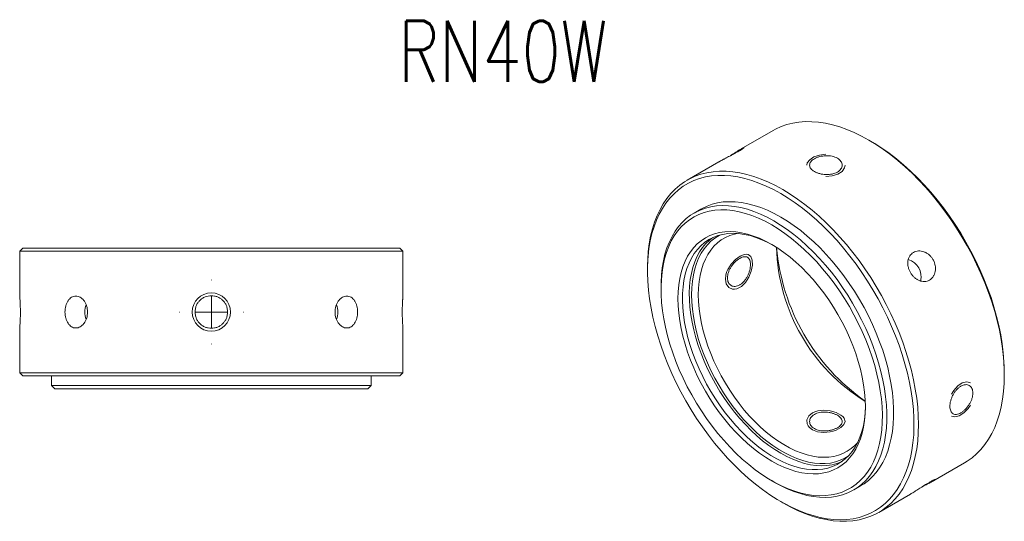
# Model space of a CAD drawing. Header units: millimetres. Extents: x 45 to 204, y 12 to 195.
# Tile 2 of 2: x 49 to 204, y 116 to 195. Entities that reach past the tile are written whole.
import ezdxf

# ---------------------------------------------------------------- set-up
doc = ezdxf.new("R2010")
doc.units = ezdxf.units.MM
doc.layers.get('0').update_dxf_attribs({"lineweight": 18})
doc.layers.add('FORMAT', color=7, linetype='Continuous', lineweight=18)
doc.styles.add('SLDTEXTSTYLE0', font='txt.shx', dxfattribs={"width": 0.75})

# ---------------------------------------------------------------- blocks, each defined once
blk = doc.blocks.new('SW_CENTERMARKSYMBOL_1')
at = {"layer": 'FORMAT', "color": 0}
for p, q in [((0, 5), (0, 5.05)), ((0, 0), (0, 2.5)), ((-5, 0), (-5.05, 0)), ((0, 0), (-2.5, 0)), ((0, 0), (0, -2.5)), ((0, 0), (2.5, 0)), ((5, 0), (5.05, 0)), ((0, -5), (0, -5.05))]:
    blk.add_line(p, q, dxfattribs=at)

msp = doc.modelspace()

# ---------------------------------------------------------------- linework, layer by layer
at = {"color": 7, "linetype": 'Continuous', "lineweight": 15}
for p, q in [((167.41, 177.25), (162.45, 174.39)), ((182.76, 175.56), (182.41, 175.76)), ((158.92, 172.35), (153.97, 169.5)), ((156.12, 164.96), (155.06, 164.35)), ((49.98, 158.87), (49.48, 158.37)), ((49.98, 158.87), (108.98, 158.87)), ((109.48, 158.37), (108.98, 158.87)), ((49.48, 158.37), (49.48, 151.42)), ((109.48, 158.37), (49.48, 158.37)), ((109.48, 151.42), (109.48, 158.37)), ((147.76, 155.76), (147.76, 155.35)), ((149.88, 152.9), (149.88, 152.49)), ((49.48, 146.35), (49.48, 139.37)), ((109.48, 139.37), (109.48, 146.32)), ((49.48, 139.37), (49.98, 138.87)), ((49.48, 139.37), (79.48, 139.37)), ((79.48, 138.87), (49.98, 138.87)), ((54.48, 138.87), (54.48, 137.37)), ((79.48, 139.37), (109.48, 139.37)), ((108.98, 138.87), (79.48, 138.87)), ((104.48, 137.37), (104.48, 138.87)), ((108.98, 138.87), (109.48, 139.37)), ((203.62, 139.02), (203.62, 139.43)), ((54.48, 137.37), (54.98, 136.87)), ((54.48, 137.37), (79.48, 137.37)), ((79.48, 137.37), (104.48, 137.37)), ((103.98, 136.87), (104.48, 137.37)), ((79.48, 136.87), (54.98, 136.87)), ((103.98, 136.87), (79.48, 136.87)), ((192.45, 122.43), (197.4, 125.29)), ((167.2, 122.49), (167.55, 122.29)), ((180.06, 121.05), (181.12, 121.66)), ((183.97, 117.53), (188.92, 120.39)), ((168.61, 119.22), (168.97, 119.02))]:
    msp.add_line(p, q, dxfattribs=at)
at = {"color": 7, "linetype": 'Continuous', "lineweight": 0}
msp.add_line((179.18, 126.33), (178.63, 126), dxfattribs=at)
at = {"color": 7, "linetype": 'Continuous', "lineweight": 15}
for points in [[(197.4, 125.29), (197.81, 125.53), (198.57, 126.08), (199.29, 126.7), (199.96, 127.39), (200.58, 128.15), (201.15, 128.98), (201.66, 129.87), (202.11, 130.83), (202.51, 131.84), (202.85, 132.92), (203.12, 134.04), (203.34, 135.22), (203.49, 136.45), (203.59, 137.72), (203.62, 139.02), (203.59, 140.37), (203.49, 141.74), (203.34, 143.15), (203.12, 144.58), (202.85, 146.02), (202.51, 147.49), (202.11, 148.96), (201.66, 150.44), (201.15, 151.92), (200.58, 153.41), (199.96, 154.88), (199.29, 156.34), (198.57, 157.79), (197.81, 159.22), (196.99, 160.63), (196.14, 162.01), (195.24, 163.36), (194.31, 164.67), (193.34, 165.95), (192.34, 167.18), (191.31, 168.36), (190.26, 169.49), (189.18, 170.57), (188.08, 171.6), (186.97, 172.56), (185.84, 173.46), (184.7, 174.3), (183.55, 175.07), (182.41, 175.77), (181.26, 176.39), (180.11, 176.95), (178.97, 177.42), (177.85, 177.83), (176.73, 178.15), (175.63, 178.39), (174.55, 178.56), (173.5, 178.64), (172.47, 178.65), (171.47, 178.57), (170.5, 178.42), (169.57, 178.18), (168.67, 177.87), (167.82, 177.48), (167.41, 177.25)], [(182.76, 175.56), (183.33, 175.22), (184.47, 174.49), (185.6, 173.7), (186.72, 172.83), (187.84, 171.91), (188.93, 170.92), (190.01, 169.87), (191.07, 168.77), (192.1, 167.62), (193.11, 166.42), (194.08, 165.17), (195.02, 163.88), (195.92, 162.56), (196.79, 161.2), (197.61, 159.82), (198.39, 158.41), (199.12, 156.97), (199.8, 155.53), (200.43, 154.07), (201.01, 152.6), (201.54, 151.13), (202, 149.66), (202.41, 148.19), (202.77, 146.74), (203.06, 145.3), (203.29, 143.88), (203.46, 142.48), (203.57, 141.1), (203.62, 139.76), (203.62, 139.43)], [(147.76, 155.76), (147.79, 157.07), (147.88, 158.34), (148.04, 159.56), (148.25, 160.74), (148.53, 161.87), (148.87, 162.94), (149.26, 163.96), (149.72, 164.91), (150.23, 165.81), (150.79, 166.64), (151.41, 167.4), (152.08, 168.09), (152.8, 168.71), (153.57, 169.25), (154.38, 169.72), (155.24, 170.11), (156.13, 170.43), (157.07, 170.66), (158.03, 170.82), (159.03, 170.89), (160.06, 170.89), (161.12, 170.8), (162.2, 170.64), (163.3, 170.39), (164.41, 170.07), (165.54, 169.67), (166.68, 169.19), (167.82, 168.64), (168.97, 168.01)], [(168.62, 167.4), (167.48, 168.02), (166.34, 168.57), (165.21, 169.04), (164.09, 169.44), (162.99, 169.75), (161.9, 169.99), (160.83, 170.15), (159.79, 170.23), (158.77, 170.23), (157.78, 170.15), (156.82, 169.99), (155.9, 169.74), (155.02, 169.42), (154.17, 169.03), (153.37, 168.55), (152.62, 168), (151.91, 167.38), (151.25, 166.68), (150.65, 165.92), (150.1, 165.08), (149.6, 164.19), (149.16, 163.23), (148.78, 162.21), (148.46, 161.13), (148.19, 160), (147.99, 158.82), (147.85, 157.6), (147.78, 156.33), (147.76, 155.02), (147.81, 153.68), (147.92, 152.31), (148.09, 150.91), (148.32, 149.49), (148.61, 148.04), (148.96, 146.59), (149.37, 145.13), (149.84, 143.66), (150.37, 142.18), (150.94, 140.72), (151.58, 139.26), (152.26, 137.81), (152.99, 136.38), (153.77, 134.97), (154.59, 133.58), (155.45, 132.22), (156.36, 130.9), (157.3, 129.61), (158.27, 128.37), (159.27, 127.17), (160.31, 126.01), (161.36, 124.91), (162.44, 123.87), (163.54, 122.88), (164.65, 121.95), (165.78, 121.09), (166.91, 120.29), (168.05, 119.56), (169.19, 118.9), (170.33, 118.32), (171.46, 117.81), (172.58, 117.37), (173.69, 117.02), (174.79, 116.74), (175.87, 116.54), (176.93, 116.42), (177.96, 116.38), (178.96, 116.42), (179.94, 116.54), (180.88, 116.74), (181.78, 117.02), (182.65, 117.38), (183.47, 117.82), (184.25, 118.33), (184.98, 118.92), (185.66, 119.58), (186.29, 120.31), (186.87, 121.11), (187.39, 121.98), (187.86, 122.91), (188.27, 123.9), (188.62, 124.94), (188.92, 126.05), (189.15, 127.2), (189.32, 128.4), (189.43, 129.65), (189.48, 130.94), (189.46, 132.26), (189.38, 133.62), (189.24, 135.01), (189.04, 136.42), (188.78, 137.85), (188.46, 139.3), (188.07, 140.76), (187.63, 142.23), (187.14, 143.7), (186.59, 145.17), (185.98, 146.63), (185.32, 148.09), (184.62, 149.53), (183.86, 150.95), (183.06, 152.35), (182.22, 153.72), (181.33, 155.06), (180.41, 156.37), (179.46, 157.63), (178.47, 158.86), (177.45, 160.04), (176.4, 161.16), (175.33, 162.24), (174.25, 163.26), (173.14, 164.21), (172.02, 165.11), (170.89, 165.94), (169.76, 166.7), (168.62, 167.4)], [(168.97, 168.01), (170.12, 167.31), (171.26, 166.54), (172.4, 165.71), (173.53, 164.8), (174.65, 163.84), (175.74, 162.82), (176.82, 161.74), (177.88, 160.6), (178.91, 159.42), (179.91, 158.19), (180.88, 156.92), (181.81, 155.6), (182.7, 154.26), (183.56, 152.88), (184.37, 151.47), (185.14, 150.04), (185.86, 148.59), (186.53, 147.12), (187.15, 145.65), (187.71, 144.17), (188.22, 142.69), (188.68, 141.2), (189.07, 139.73), (189.41, 138.27), (189.69, 136.82), (189.9, 135.39), (190.06, 133.99), (190.15, 132.61), (190.18, 131.27), (190.15, 129.96), (190.06, 128.69), (189.9, 127.47), (189.69, 126.29), (189.41, 125.16), (189.07, 124.09), (188.68, 123.07), (188.22, 122.11), (187.71, 121.22), (187.15, 120.39), (186.53, 119.63), (185.86, 118.94), (185.14, 118.32), (184.37, 117.78), (183.56, 117.31), (182.7, 116.92), (181.81, 116.6), (180.88, 116.37), (179.91, 116.21), (178.91, 116.13), (177.88, 116.14), (176.82, 116.22), (175.74, 116.39), (174.65, 116.63), (173.53, 116.96), (172.4, 117.36), (171.26, 117.84), (170.12, 118.39), (168.97, 119.02), (168.97, 119.02)], [(149.88, 152.9), (149.89, 153.5), (149.95, 154.67), (150.07, 155.8), (150.26, 156.89), (150.5, 157.92), (150.81, 158.9), (151.18, 159.83), (151.6, 160.69), (152.08, 161.49), (152.61, 162.22), (153.19, 162.89), (153.83, 163.48), (154.51, 164.01), (155.24, 164.45), (156.02, 164.82), (156.83, 165.12), (157.68, 165.33), (158.57, 165.46), (159.48, 165.52), (160.43, 165.49), (161.4, 165.39), (162.39, 165.2), (163.4, 164.94), (164.43, 164.59), (165.47, 164.17), (166.51, 163.68), (167.56, 163.11)], [(181.12, 121.66), (181.66, 122), (182.34, 122.52), (182.98, 123.12), (183.57, 123.78), (184.1, 124.52), (184.58, 125.32), (185, 126.18), (185.36, 127.1), (185.67, 128.08), (185.92, 129.12), (186.1, 130.2), (186.23, 131.33), (186.29, 132.5), (186.29, 133.71), (186.23, 134.96), (186.1, 136.23), (185.92, 137.53), (185.67, 138.85), (185.36, 140.18), (185, 141.52), (184.58, 142.88), (184.1, 144.23), (183.57, 145.58), (182.98, 146.92), (182.34, 148.25), (181.66, 149.56), (180.93, 150.85), (180.16, 152.11), (179.34, 153.34), (178.49, 154.54), (177.61, 155.7), (176.69, 156.81), (175.74, 157.88), (174.77, 158.89), (173.78, 159.85), (172.77, 160.75), (171.74, 161.6), (170.71, 162.37), (169.66, 163.08), (168.62, 163.72), (167.57, 164.29), (166.53, 164.79), (165.49, 165.21), (164.47, 165.55), (163.45, 165.81), (162.46, 166), (161.49, 166.1), (160.55, 166.13), (159.63, 166.08), (158.74, 165.94), (157.89, 165.73), (157.08, 165.44), (156.3, 165.06), (156.12, 164.96)], [(167.2, 162.5), (166.17, 163.06), (165.13, 163.55), (164.11, 163.96), (163.1, 164.3), (162.1, 164.56), (161.12, 164.74), (160.16, 164.84), (159.22, 164.86), (158.32, 164.8), (157.44, 164.66), (156.61, 164.44), (155.8, 164.14), (155.05, 163.76), (154.33, 163.31), (153.66, 162.79), (153.04, 162.19), (152.47, 161.52), (151.95, 160.78), (151.48, 159.98), (151.08, 159.11), (150.73, 158.19), (150.44, 157.21), (150.21, 156.17), (150.04, 155.09), (149.93, 153.96), (149.88, 152.79), (149.9, 151.59), (149.97, 150.35), (150.11, 149.08), (150.31, 147.79), (150.57, 146.48), (150.89, 145.16), (151.27, 143.83), (151.71, 142.49), (152.2, 141.15), (152.74, 139.82), (153.34, 138.5), (153.99, 137.19), (154.68, 135.9), (155.42, 134.63), (156.2, 133.39), (157.02, 132.19), (157.88, 131.02), (158.77, 129.89), (159.69, 128.81), (160.63, 127.77), (161.6, 126.79), (162.59, 125.87), (163.6, 125), (164.62, 124.2), (165.65, 123.46), (166.68, 122.8), (167.72, 122.2), (168.76, 121.67), (169.79, 121.22), (170.81, 120.85), (171.81, 120.55), (172.8, 120.33), (173.77, 120.19), (174.72, 120.13), (175.64, 120.15), (176.53, 120.25), (177.39, 120.43), (178.21, 120.69), (178.99, 121.03), (179.72, 121.44), (180.42, 121.93), (181.06, 122.49), (181.66, 123.13), (182.21, 123.83), (182.7, 124.6), (183.13, 125.43), (183.51, 126.33), (183.83, 127.28), (184.09, 128.29), (184.29, 129.35), (184.43, 130.46), (184.51, 131.6), (184.53, 132.79), (184.48, 134.02), (184.37, 135.27), (184.2, 136.55), (183.97, 137.85), (183.68, 139.16), (183.33, 140.49), (182.92, 141.83), (182.46, 143.17), (181.94, 144.5), (181.37, 145.83), (180.75, 147.15), (180.08, 148.45), (179.36, 149.73), (178.6, 150.98), (177.8, 152.2), (176.96, 153.39), (176.09, 154.54), (175.18, 155.64), (174.25, 156.7), (173.29, 157.71), (172.31, 158.66), (171.31, 159.56), (170.3, 160.39), (169.27, 161.16), (168.24, 161.86), (167.2, 162.5)], [(167.56, 163.11), (168.6, 162.47), (169.65, 161.76), (170.68, 160.98), (171.71, 160.14), (172.72, 159.24), (173.71, 158.28), (174.68, 157.26), (175.63, 156.2), (176.55, 155.08), (177.43, 153.93), (178.28, 152.73), (179.1, 151.5), (179.87, 150.24), (180.6, 148.95), (181.28, 147.64), (181.92, 146.31), (182.5, 144.97), (183.04, 143.62), (183.52, 142.26), (183.94, 140.91), (184.3, 139.57), (184.61, 138.23), (184.86, 136.92), (185.04, 135.62), (185.16, 134.35), (185.23, 133.1), (185.23, 131.89), (185.16, 130.72), (185.04, 129.59), (184.86, 128.51), (184.61, 127.47), (184.3, 126.49), (183.94, 125.57), (183.52, 124.7), (183.04, 123.9), (182.5, 123.17), (181.92, 122.51), (181.28, 121.91), (180.6, 121.39), (179.87, 120.94), (179.1, 120.57), (178.28, 120.28), (177.43, 120.07), (176.55, 119.93), (175.63, 119.88), (174.68, 119.9), (173.71, 120.01), (172.72, 120.19), (171.71, 120.46), (170.68, 120.8), (169.65, 121.22), (168.6, 121.72), (167.56, 122.28), (167.55, 122.29)], [(167.2, 159.44), (168.16, 158.85), (169.12, 158.19), (170.07, 157.46), (171, 156.67), (171.92, 155.81), (172.82, 154.91), (173.69, 153.94), (174.54, 152.93), (175.35, 151.88), (176.14, 150.78), (176.88, 149.65), (177.58, 148.48), (178.23, 147.3), (178.84, 146.09), (179.4, 144.86), (179.91, 143.63), (180.36, 142.39), (180.76, 141.15), (181.1, 139.92), (181.38, 138.7), (181.59, 137.49), (181.75, 136.31), (181.84, 135.15), (181.88, 134.02), (181.84, 132.93), (181.75, 131.88), (181.59, 130.88), (181.38, 129.93), (181.1, 129.03), (180.76, 128.18), (180.36, 127.4), (179.91, 126.69), (179.4, 126.04), (178.84, 125.46), (178.23, 124.95), (177.58, 124.52), (176.88, 124.17), (176.14, 123.89), (175.35, 123.7), (174.54, 123.58), (173.69, 123.55), (172.82, 123.6), (171.92, 123.73), (171, 123.94), (170.07, 124.22), (169.12, 124.59), (168.16, 125.03), (167.2, 125.55), (166.24, 126.14), (165.29, 126.8), (164.34, 127.53), (163.41, 128.32), (162.49, 129.17), (161.59, 130.08), (160.71, 131.04), (159.87, 132.06), (159.05, 133.11), (158.27, 134.21), (157.53, 135.34), (156.83, 136.5), (156.17, 137.69), (155.56, 138.9), (155, 140.12), (154.5, 141.36), (154.04, 142.6), (153.65, 143.83), (153.31, 145.07), (153.03, 146.29), (152.81, 147.5), (152.66, 148.68), (152.56, 149.84), (152.53, 150.96), (152.56, 152.05), (152.66, 153.1), (152.81, 154.11), (153.03, 155.06), (153.31, 155.96), (153.65, 156.8), (154.04, 157.58), (154.5, 158.3), (155, 158.95), (155.56, 159.53), (156.17, 160.03), (156.83, 160.46), (157.53, 160.82), (158.27, 161.09), (159.05, 161.29), (159.87, 161.4), (160.71, 161.44), (161.59, 161.39), (162.49, 161.26), (163.41, 161.05), (164.34, 160.76), (165.29, 160.4), (166.24, 159.95), (167.2, 159.44)], [(167.38, 159.33), (166.61, 159.74), (165.67, 160.18), (164.73, 160.54), (163.81, 160.82), (162.91, 161.02), (162.02, 161.14), (161.16, 161.18), (160.33, 161.14), (159.53, 161.02), (158.76, 160.82), (158.03, 160.54), (157.35, 160.19), (156.71, 159.75), (156.11, 159.24), (155.57, 158.66), (155.08, 158.01), (154.64, 157.29), (154.26, 156.51), (153.94, 155.67), (153.68, 154.77), (153.47, 153.82), (153.33, 152.82), (153.26, 151.77), (153.24, 150.69), (153.29, 149.57), (153.4, 148.42), (153.57, 147.25), (153.8, 146.05), (154.09, 144.84), (154.44, 143.63), (154.85, 142.4), (155.32, 141.18), (155.83, 139.97), (156.4, 138.77), (157.02, 137.58), (157.69, 136.42), (158.39, 135.28), (159.14, 134.18), (159.92, 133.11), (160.74, 132.09), (161.59, 131.11), (162.46, 130.19), (163.36, 129.31), (164.27, 128.5), (165.2, 127.75), (166.14, 127.06), (167.08, 126.44), (168.03, 125.9), (168.97, 125.42), (169.91, 125.03), (170.84, 124.71), (171.76, 124.47), (172.65, 124.3), (173.52, 124.22), (174.37, 124.22), (175.19, 124.3), (175.97, 124.46), (176.72, 124.7), (177.43, 125.02), (178.09, 125.42), (178.71, 125.89), (179.28, 126.43), (179.8, 127.05), (180.26, 127.74), (180.67, 128.49), (181.02, 129.3), (181.31, 130.17), (181.55, 131.09), (181.72, 132.07), (181.83, 133.09), (181.87, 134.16), (181.87, 134.23)], [(157.98, 160.52), (157.46, 160.12), (156.9, 159.57), (156.38, 158.96), (155.91, 158.27), (155.5, 157.52), (155.15, 156.71), (154.86, 155.84), (154.63, 154.91), (154.46, 153.94), (154.35, 152.91), (154.3, 151.85), (154.32, 150.75), (154.39, 149.61), (154.53, 148.45), (154.74, 147.26), (155, 146.06), (155.32, 144.85), (155.7, 143.63), (156.14, 142.4), (156.63, 141.19), (157.17, 139.98), (157.77, 138.78), (158.41, 137.61), (159.09, 136.46), (159.82, 135.34), (160.59, 134.25), (161.39, 133.21), (162.22, 132.21), (163.08, 131.25), (163.97, 130.35), (164.87, 129.51), (165.79, 128.73), (166.73, 128.01), (167.67, 127.36), (168.62, 126.77)], [(161.8, 161.16), (161.36, 161.06), (160.63, 160.83), (159.95, 160.52), (159.3, 160.14), (158.7, 159.68), (158.15, 159.15), (157.65, 158.54), (157.21, 157.87), (156.82, 157.14), (156.48, 156.34), (156.21, 155.49), (155.99, 154.58), (155.84, 153.62), (155.74, 152.62), (155.71, 151.58)], [(155.71, 151.58), (155.74, 150.5), (155.84, 149.39), (155.99, 148.25), (156.21, 147.09), (156.48, 145.92), (156.82, 144.74), (157.21, 143.55), (157.65, 142.37), (158.15, 141.19), (158.7, 140.02), (159.3, 138.87), (159.95, 137.74), (160.63, 136.64), (161.36, 135.57), (162.12, 134.54), (162.92, 133.54), (163.75, 132.6), (164.6, 131.71), (165.47, 130.87), (166.36, 130.09), (167.26, 129.37), (168.18, 128.72), (169.09, 128.13), (170.01, 127.62), (170.93, 127.18), (171.84, 126.82), (172.74, 126.53), (173.62, 126.32), (174.48, 126.19), (175.32, 126.15), (176.13, 126.18), (176.91, 126.29), (177.66, 126.48), (178.36, 126.75), (179.03, 127.09), (179.65, 127.52), (180.23, 128.01), (180.67, 128.48)], [(168.62, 126.77), (169.56, 126.26), (170.51, 125.83), (171.44, 125.47), (172.36, 125.19), (173.27, 124.99), (174.15, 124.86), (175.01, 124.82), (175.85, 124.86), (176.65, 124.98), (177.41, 125.18), (178.14, 125.46), (178.2, 125.49)]]:
    msp.add_lwpolyline(points, dxfattribs=at)
at = {"color": 7, "linetype": 'Continuous', "lineweight": 0}
for points in [[(175.69, 173.56), (174.7, 173.42), (173.81, 173.12), (173.15, 172.69), (172.76, 172.18), (172.69, 171.83)], [(175.69, 170.09), (176.68, 170.15), (177.56, 170.41), (178.23, 170.85), (178.61, 171.41), (178.69, 171.83)], [(178.63, 126), (177.92, 125.67), (177.18, 125.42), (176.4, 125.25), (175.59, 125.17), (174.75, 125.16), (173.88, 125.24), (172.98, 125.4), (172.07, 125.63), (171.15, 125.95), (170.21, 126.35), (169.27, 126.82), (168.32, 127.36), (167.38, 127.98), (166.44, 128.67), (165.52, 129.42), (164.6, 130.23), (163.71, 131.11), (162.84, 132.03), (162, 133.01), (161.18, 134.04), (160.41, 135.11), (159.66, 136.21), (158.96, 137.35), (158.31, 138.51), (157.7, 139.7), (157.13, 140.9), (156.63, 142.11), (156.17, 143.33), (155.77, 144.55), (155.43, 145.77), (155.15, 146.97), (154.94, 148.16), (154.78, 149.33), (154.68, 150.47), (154.65, 151.58), (154.68, 152.65), (154.78, 153.68), (154.94, 154.66), (155.15, 155.6), (155.43, 156.48), (155.77, 157.3), (156.17, 158.06), (156.63, 158.76), (157.13, 159.38), (157.7, 159.94), (158.31, 160.42), (158.96, 160.83), (159.2, 160.95)], [(159.96, 154.02), (160.09, 153.28), (160.48, 152.73), (161.06, 152.46), (161.4, 152.44), (161.76, 152.5), (162.47, 152.85), (163.12, 153.48), (163.65, 154.31), (164.01, 155.25), (164.12, 155.72), (164.19, 156.18), (164.16, 156.97), (163.93, 157.55), (163.52, 157.86), (163.25, 157.91), (162.94, 157.88), (162.61, 157.78), (162.26, 157.61), (161.55, 157.09), (160.88, 156.38), (160.35, 155.53), (160.15, 155.08), (160.02, 154.63), (159.96, 154.02)], [(198.35, 137.77), (197.73, 137.93), (197.03, 137.78), (196.33, 137.32), (195.7, 136.61), (195.35, 136.04)], [(195.35, 132.58), (195.9, 132.46), (196.56, 132.64), (197.28, 133.09), (197.95, 133.77), (198.35, 134.31)], [(173.57, 130.45), (174.38, 130.13), (175.34, 130.03), (176.34, 130.12), (176.83, 130.23), (177.28, 130.39), (178.03, 130.78), (178.51, 131.25), (178.69, 131.76), (178.53, 132.27), (178.32, 132.52), (178.04, 132.75), (177.3, 133.14), (176.38, 133.41), (175.39, 133.51), (174.89, 133.49), (174.41, 133.41), (173.97, 133.28), (173.58, 133.1), (173, 132.61), (172.71, 132.01), (172.75, 131.37), (172.9, 131.06), (173.13, 130.78), (173.57, 130.45)]]:
    msp.add_lwpolyline(points, dxfattribs=at)
at = {"color": 7, "linetype": 'Continuous', "lineweight": 15}
for centre, radius, start, end in [((197.22, 159.82), 29.29, 181.6437, 238.3509), ((200.56, 161.75), 32.7, 184.875, 235.1196), ((187.77, 154.37), 2.83, 346.6605, 73.2975), ((63.02, 148.89), 3.34, 160.3181, 180.2757), ((95.89, 148.87), 3.39, 340.1934, 19.5943), ((63.02, 148.85), 3.34, 179.7212, 199.8225)]:
    msp.add_arc(centre, radius, start, end, dxfattribs=at)
at = {"color": 7, "linetype": 'Continuous', "lineweight": 0}
msp.add_arc((79.48, 148.87), 3, 270.0002, 269.9998, dxfattribs=at)
at = {"color": 7, "linetype": 'Continuous', "lineweight": 15}
for points, knots in [([(160.73, 173.31), (160.77, 173.34), (160.86, 173.4), (161.08, 173.54), (161.31, 173.69), (161.53, 173.83), (161.7, 173.93), (161.85, 174.03), (162, 174.12), (162.14, 174.2), (162.31, 174.31), (162.46, 174.4), (162.59, 174.47), (162.7, 174.53), (162.78, 174.57), (162.84, 174.59), (162.87, 174.6), (162.88, 174.59), (162.85, 174.56), (162.81, 174.52), (162.73, 174.46), (162.62, 174.39), (162.5, 174.31), (162.35, 174.22), (162.18, 174.11), (161.99, 174), (161.78, 173.88), (161.56, 173.76), (161.33, 173.63), (161.09, 173.5), (160.84, 173.37), (160.59, 173.24), (160.34, 173.11), (160.1, 172.99), (159.92, 172.89), (159.75, 172.8), (159.59, 172.72), (159.43, 172.63), (159.24, 172.53), (159.06, 172.43), (158.96, 172.37), (158.92, 172.35)], [0, 0, 0, 0, 0.096371, 0.239055, 0.529254, 0.677117, 0.819991, 0.96386, 1.110872, 1.258972, 1.401507, 1.691443, 1.839194, 1.981392, 2.27061, 2.417972, 2.560356, 2.849935, 2.997471, 3.140277, 3.430736, 3.578739, 3.721546, 4.012037, 4.160075, 4.302457, 4.592073, 4.739654, 4.881849, 5.171051, 5.318399, 5.460935, 5.750828, 5.898528, 6.041403, 6.18527, 6.332274, 6.480363, 6.623045, 6.913283, 7.050378, 7.050378, 7.050378, 7.050378]), ([(177.49, 172.93), (177.61, 172.86), (177.72, 172.78), (177.9, 172.62), (177.98, 172.53), (178.11, 172.34), (178.16, 172.25), (178.22, 172.05), (178.24, 171.95), (178.24, 171.74), (178.22, 171.64), (178.16, 171.44), (178.11, 171.34), (177.98, 171.16), (177.9, 171.07), (177.72, 170.9), (177.61, 170.83), (177.37, 170.69), (177.24, 170.63), (176.97, 170.53), (176.82, 170.49), (176.51, 170.42), (176.35, 170.4), (176.02, 170.37), (175.86, 170.37), (175.52, 170.38), (175.36, 170.39), (175.03, 170.44), (174.87, 170.47), (174.56, 170.56), (174.41, 170.6), (174.14, 170.72), (174, 170.78), (173.77, 170.91), (173.66, 170.99), (173.48, 171.14), (173.4, 171.23), (173.27, 171.4), (173.22, 171.48), (173.15, 171.66), (173.14, 171.75), (173.14, 171.93), (173.15, 172.02), (173.22, 172.2), (173.27, 172.29), (173.4, 172.46), (173.47, 172.54), (173.66, 172.7), (173.76, 172.77), (174, 172.91), (174.13, 172.97), (174.41, 173.08), (174.56, 173.13), (174.87, 173.21), (175.02, 173.25), (175.35, 173.29), (175.52, 173.31), (175.85, 173.32), (176.02, 173.32), (176.35, 173.29), (176.51, 173.27), (176.97, 173.17), (177.25, 173.07), (177.49, 172.93)], [0, 0, 0, 0, 0.4019, 0.4019, 0.803801, 0.803801, 1.205701, 1.205701, 1.607601, 1.607601, 2.009502, 2.009502, 2.411402, 2.411402, 2.813302, 2.813302, 3.215203, 3.215203, 3.617103, 3.617103, 4.019003, 4.019003, 4.420904, 4.420904, 4.822804, 4.822804, 5.224704, 5.224704, 5.626605, 5.626605, 6.028505, 6.028505, 6.430405, 6.430405, 6.832306, 6.832306, 7.234206, 7.234206, 7.636106, 7.636106, 8.038007, 8.038007, 8.439907, 8.439907, 8.841807, 8.841807, 9.243708, 9.243708, 9.645608, 9.645608, 10.047508, 10.047508, 10.449409, 10.449409, 10.851309, 10.851309, 11.253209, 11.253209, 11.65511, 11.65511, 12.05701, 12.05701, 12.860811, 12.860811, 12.860811, 12.860811]), ([(163.88, 156.29), (163.88, 156.43), (163.87, 156.56), (163.83, 156.79), (163.8, 156.9), (163.72, 157.1), (163.67, 157.18), (163.55, 157.32), (163.49, 157.38), (163.34, 157.47), (163.25, 157.5), (163.07, 157.53), (162.97, 157.53), (162.77, 157.5), (162.66, 157.47), (162.43, 157.39), (162.32, 157.33), (162.08, 157.2), (161.96, 157.11), (161.72, 156.93), (161.6, 156.83), (161.37, 156.6), (161.26, 156.48), (161.05, 156.23), (160.95, 156.09), (160.77, 155.81), (160.69, 155.67), (160.54, 155.38), (160.48, 155.22), (160.38, 154.93), (160.34, 154.78), (160.29, 154.49), (160.27, 154.35), (160.27, 154.07), (160.29, 153.94), (160.34, 153.7), (160.38, 153.58), (160.48, 153.38), (160.54, 153.29), (160.69, 153.13), (160.77, 153.06), (160.95, 152.95), (161.05, 152.92), (161.26, 152.87), (161.37, 152.86), (161.6, 152.88), (161.72, 152.9), (161.96, 152.98), (162.08, 153.03), (162.31, 153.17), (162.43, 153.25), (162.65, 153.44), (162.76, 153.55), (162.97, 153.78), (163.07, 153.91), (163.25, 154.18), (163.34, 154.33), (163.49, 154.63), (163.55, 154.78), (163.67, 155.09), (163.72, 155.25), (163.84, 155.71), (163.88, 156.02), (163.88, 156.29)], [0, 0, 0, 0, 0.402065, 0.402065, 0.804131, 0.804131, 1.206196, 1.206196, 1.608262, 1.608262, 2.010327, 2.010327, 2.412392, 2.412392, 2.814458, 2.814458, 3.216523, 3.216523, 3.618589, 3.618589, 4.020654, 4.020654, 4.422719, 4.422719, 4.824785, 4.824785, 5.22685, 5.22685, 5.628915, 5.628915, 6.030981, 6.030981, 6.433046, 6.433046, 6.835112, 6.835112, 7.237177, 7.237177, 7.639242, 7.639242, 8.041308, 8.041308, 8.443373, 8.443373, 8.845439, 8.845439, 9.247504, 9.247504, 9.649569, 9.649569, 10.051635, 10.051635, 10.4537, 10.4537, 10.855766, 10.855766, 11.257831, 11.257831, 11.659896, 11.659896, 12.061962, 12.061962, 12.866093, 12.866093, 12.866093, 12.866093]), ([(189.39, 158.19), (189.5, 158.26), (189.63, 158.31), (189.89, 158.39), (190.03, 158.41), (190.31, 158.43), (190.45, 158.42), (190.74, 158.38), (190.89, 158.34), (191.17, 158.24), (191.31, 158.18), (191.58, 158.02), (191.71, 157.92), (191.96, 157.72), (192.07, 157.6), (192.28, 157.35), (192.37, 157.22), (192.54, 156.93), (192.61, 156.78), (192.72, 156.48), (192.76, 156.32), (192.82, 156.01), (192.84, 155.85), (192.84, 155.53), (192.82, 155.38), (192.77, 155.08), (192.73, 154.94), (192.62, 154.67), (192.55, 154.54), (192.4, 154.3), (192.31, 154.2), (192.11, 154.01), (192, 153.93), (191.77, 153.79), (191.65, 153.74), (191.39, 153.67), (191.26, 153.64), (190.85, 153.63), (190.57, 153.68), (190.16, 153.84), (190.03, 153.91), (189.77, 154.07), (189.65, 154.17), (189.41, 154.38), (189.3, 154.5), (189.1, 154.75), (189, 154.89), (188.84, 155.17), (188.77, 155.32), (188.65, 155.62), (188.6, 155.78), (188.54, 156.09), (188.52, 156.24), (188.5, 156.55), (188.51, 156.7), (188.55, 156.99), (188.58, 157.13), (188.68, 157.4), (188.74, 157.52), (188.96, 157.86), (189.15, 158.05), (189.39, 158.19)], [0, 0, 0, 0, 0.446745, 0.446745, 0.893491, 0.893491, 1.340236, 1.340236, 1.786982, 1.786982, 2.233727, 2.233727, 2.680472, 2.680472, 3.127218, 3.127218, 3.573963, 3.573963, 4.020709, 4.020709, 4.467454, 4.467454, 4.914199, 4.914199, 5.360945, 5.360945, 5.80769, 5.80769, 6.254436, 6.254436, 6.701181, 6.701181, 7.147926, 7.147926, 7.594672, 7.594672, 8.041417, 8.041417, 8.934908, 8.934908, 9.381653, 9.381653, 9.828399, 9.828399, 10.275144, 10.275144, 10.72189, 10.72189, 11.168635, 11.168635, 11.61538, 11.61538, 12.062126, 12.062126, 12.508871, 12.508871, 12.955617, 12.955617, 13.402362, 13.402362, 14.295853, 14.295853, 14.295853, 14.295853]), ([(49.48, 151.42), (49.48, 151.39), (49.48, 151.34), (49.52, 150.9), (49.56, 150.25), (49.58, 149.44), (49.59, 148.57), (49.57, 147.74), (49.53, 147.03), (49.5, 146.54), (49.48, 146.31), (49.48, 146.34), (49.48, 146.35)], [0, 0, 0, 0, 0.547057, 1.094067, 1.642311, 2.191378, 2.739098, 3.285402, 3.83243, 4.381191, 4.929994, 5.10756, 5.10756, 5.10756, 5.10756]), ([(56.57, 148.87), (56.57, 149.04), (56.58, 149.2), (56.62, 149.52), (56.65, 149.68), (56.74, 149.98), (56.79, 150.12), (56.9, 150.39), (56.97, 150.52), (57.13, 150.75), (57.21, 150.86), (57.4, 151.04), (57.5, 151.12), (57.7, 151.24), (57.81, 151.29), (58.03, 151.35), (58.15, 151.37), (58.38, 151.37), (58.5, 151.35), (58.73, 151.29), (58.84, 151.24), (59.06, 151.12), (59.17, 151.04), (59.37, 150.86), (59.46, 150.76), (59.64, 150.52), (59.72, 150.4), (59.85, 150.13), (59.91, 149.98), (60.01, 149.68), (60.04, 149.52), (60.09, 149.2), (60.11, 149.03), (60.11, 148.71), (60.09, 148.55), (60.04, 148.22), (60.01, 148.07), (59.87, 147.61), (59.72, 147.33), (59.47, 146.99), (59.37, 146.88), (59.17, 146.7), (59.06, 146.62), (58.84, 146.5), (58.73, 146.45), (58.5, 146.39), (58.38, 146.37), (58.15, 146.37), (58.03, 146.39), (57.81, 146.45), (57.7, 146.5), (57.5, 146.62), (57.4, 146.7), (57.21, 146.88), (57.13, 146.99), (56.98, 147.22), (56.91, 147.34), (56.79, 147.61), (56.74, 147.76), (56.61, 148.21), (56.57, 148.54), (56.57, 148.87)], [0, 0, 0, 0, 0.421938, 0.421938, 0.843876, 0.843876, 1.265814, 1.265814, 1.687752, 1.687752, 2.10969, 2.10969, 2.531628, 2.531628, 2.953566, 2.953566, 3.375504, 3.375504, 3.797442, 3.797442, 4.21938, 4.21938, 4.641318, 4.641318, 5.063256, 5.063256, 5.485194, 5.485194, 5.907132, 5.907132, 6.32907, 6.32907, 6.751008, 6.751008, 7.172946, 7.172946, 7.594884, 7.594884, 8.43876, 8.43876, 8.860698, 8.860698, 9.282636, 9.282636, 9.704574, 9.704574, 10.126512, 10.126512, 10.54845, 10.54845, 10.970388, 10.970388, 11.392327, 11.392327, 11.814265, 11.814265, 12.236203, 12.236203, 12.658141, 12.658141, 13.502017, 13.502017, 13.502017, 13.502017]), ([(79.48, 151.42), (79.65, 151.42), (79.81, 151.4), (80.14, 151.34), (80.3, 151.29), (80.61, 151.16), (80.75, 151.08), (81.03, 150.9), (81.16, 150.79), (81.4, 150.56), (81.5, 150.43), (81.69, 150.15), (81.77, 150), (81.9, 149.69), (81.95, 149.53), (82.01, 149.2), (82.03, 149.04), (82.03, 148.71), (82.01, 148.54), (81.95, 148.21), (81.9, 148.05), (81.77, 147.74), (81.69, 147.59), (81.51, 147.32), (81.4, 147.19), (81.16, 146.95), (81.03, 146.84), (80.76, 146.66), (80.61, 146.58), (80.3, 146.45), (80.14, 146.4), (79.81, 146.34), (79.64, 146.32), (79.31, 146.32), (79.15, 146.34), (78.82, 146.4), (78.66, 146.45), (78.35, 146.58), (78.2, 146.66), (77.92, 146.84), (77.79, 146.95), (77.56, 147.18), (77.45, 147.31), (77.27, 147.59), (77.19, 147.74), (77.06, 148.05), (77.01, 148.21), (76.94, 148.53), (76.93, 148.7), (76.93, 149.04), (76.94, 149.2), (77.01, 149.53), (77.06, 149.69), (77.18, 150), (77.26, 150.15), (77.45, 150.42), (77.56, 150.55), (77.79, 150.79), (77.92, 150.9), (78.2, 151.08), (78.35, 151.16), (78.81, 151.35), (79.14, 151.42), (79.48, 151.42)], [0, 0, 0, 0, 0.50045, 0.50045, 1.0009, 1.0009, 1.501351, 1.501351, 2.001801, 2.001801, 2.502251, 2.502251, 3.002701, 3.002701, 3.503151, 3.503151, 4.003601, 4.003601, 4.504052, 4.504052, 5.004502, 5.004502, 5.504952, 5.504952, 6.005402, 6.005402, 6.505852, 6.505852, 7.006303, 7.006303, 7.506753, 7.506753, 8.007203, 8.007203, 8.507653, 8.507653, 9.008103, 9.008103, 9.508553, 9.508553, 10.009004, 10.009004, 10.509454, 10.509454, 11.009904, 11.009904, 11.510354, 11.510354, 12.010804, 12.010804, 12.511254, 12.511254, 13.011705, 13.011705, 13.512155, 13.512155, 14.012605, 14.012605, 14.513055, 14.513055, 15.013505, 15.013505, 16.014406, 16.014406, 16.014406, 16.014406]), ([(79.48, 151.42), (79.41, 151.42), (79.32, 151.42), (79.24, 151.41), (79.23, 151.41)], [0, 0, 0, 0, 0.2102079, 0.2518945, 0.2518945, 0.2518945, 0.2518945]), ([(98.85, 148.87), (98.85, 149.04), (98.86, 149.2), (98.91, 149.52), (98.95, 149.68), (99.04, 149.98), (99.1, 150.12), (99.24, 150.39), (99.32, 150.52), (99.49, 150.75), (99.58, 150.86), (99.79, 151.04), (99.89, 151.12), (100.11, 151.24), (100.23, 151.29), (100.46, 151.35), (100.57, 151.37), (100.8, 151.37), (100.92, 151.35), (101.14, 151.29), (101.25, 151.24), (101.46, 151.12), (101.56, 151.04), (101.74, 150.86), (101.83, 150.76), (101.98, 150.52), (102.05, 150.4), (102.17, 150.13), (102.22, 149.98), (102.3, 149.68), (102.33, 149.52), (102.37, 149.2), (102.38, 149.03), (102.38, 148.71), (102.37, 148.55), (102.33, 148.22), (102.3, 148.07), (102.18, 147.61), (102.06, 147.33), (101.83, 146.99), (101.74, 146.88), (101.56, 146.7), (101.46, 146.62), (101.25, 146.5), (101.15, 146.45), (100.92, 146.39), (100.81, 146.37), (100.58, 146.37), (100.46, 146.39), (100.23, 146.45), (100.11, 146.5), (99.89, 146.62), (99.79, 146.7), (99.59, 146.88), (99.49, 146.99), (99.32, 147.22), (99.24, 147.34), (99.1, 147.61), (99.04, 147.76), (98.9, 148.21), (98.85, 148.54), (98.85, 148.87)], [0, 0, 0, 0, 0.421935, 0.421935, 0.843869, 0.843869, 1.265804, 1.265804, 1.687739, 1.687739, 2.109674, 2.109674, 2.531608, 2.531608, 2.953543, 2.953543, 3.375478, 3.375478, 3.797413, 3.797413, 4.219347, 4.219347, 4.641282, 4.641282, 5.063217, 5.063217, 5.485152, 5.485152, 5.907086, 5.907086, 6.329021, 6.329021, 6.750956, 6.750956, 7.172891, 7.172891, 7.594825, 7.594825, 8.438695, 8.438695, 8.86063, 8.86063, 9.282564, 9.282564, 9.704499, 9.704499, 10.126434, 10.126434, 10.548368, 10.548368, 10.970303, 10.970303, 11.392238, 11.392238, 11.814173, 11.814173, 12.236107, 12.236107, 12.658042, 12.658042, 13.501912, 13.501912, 13.501912, 13.501912]), ([(109.48, 146.32), (109.48, 146.32), (109.48, 146.33), (109.47, 146.35), (109.47, 146.4), (109.47, 146.46), (109.46, 146.57), (109.45, 146.7), (109.44, 146.87), (109.42, 147.06), (109.41, 147.27), (109.4, 147.51), (109.39, 147.7), (109.38, 147.89), (109.38, 148.09), (109.37, 148.3), (109.37, 148.59), (109.37, 148.87), (109.37, 149.16), (109.37, 149.44), (109.38, 149.72), (109.39, 149.98), (109.4, 150.23), (109.41, 150.47), (109.42, 150.68), (109.44, 150.87), (109.45, 151.04), (109.46, 151.17), (109.47, 151.28), (109.47, 151.36), (109.48, 151.41), (109.48, 151.43), (109.48, 151.41), (109.48, 151.4)], [0, 0, 0, 0, 0.130752, 0.262414, 0.396946, 0.532469, 0.66322, 0.92915, 1.064641, 1.195686, 1.462215, 1.598017, 1.729246, 1.861389, 1.99642, 2.13245, 2.263356, 2.529637, 2.665334, 2.795913, 3.061501, 3.196823, 3.327582, 3.593519, 3.729009, 3.860173, 4.126955, 4.262894, 4.394058, 4.660865, 4.796834, 4.927594, 5.123681, 5.123681, 5.123681, 5.123681]), ([(195.1, 134.1), (195.1, 134.24), (195.11, 134.38), (195.15, 134.68), (195.18, 134.83), (195.27, 135.14), (195.32, 135.3), (195.44, 135.6), (195.51, 135.76), (195.67, 136.05), (195.75, 136.19), (195.94, 136.46), (196.04, 136.59), (196.25, 136.82), (196.36, 136.93), (196.59, 137.12), (196.71, 137.2), (196.94, 137.34), (197.06, 137.39), (197.3, 137.47), (197.41, 137.5), (197.64, 137.51), (197.75, 137.51), (197.95, 137.46), (198.05, 137.43), (198.23, 137.32), (198.31, 137.26), (198.45, 137.1), (198.51, 137.01), (198.6, 136.81), (198.64, 136.7), (198.69, 136.45), (198.7, 136.32), (198.7, 136.05), (198.69, 135.91), (198.64, 135.62), (198.61, 135.47), (198.51, 135.17), (198.45, 135.02), (198.31, 134.72), (198.23, 134.57), (198.05, 134.29), (197.95, 134.15), (197.75, 133.89), (197.64, 133.77), (197.42, 133.55), (197.3, 133.44), (197.06, 133.26), (196.95, 133.18), (196.71, 133.04), (196.59, 132.98), (196.36, 132.9), (196.25, 132.87), (196.04, 132.85), (195.94, 132.85), (195.76, 132.88), (195.67, 132.91), (195.51, 133), (195.44, 133.06), (195.32, 133.21), (195.27, 133.29), (195.14, 133.59), (195.1, 133.83), (195.1, 134.1)], [0, 0, 0, 0, 0.401913, 0.401913, 0.803826, 0.803826, 1.205739, 1.205739, 1.607652, 1.607652, 2.009565, 2.009565, 2.411478, 2.411478, 2.813391, 2.813391, 3.215304, 3.215304, 3.617217, 3.617217, 4.01913, 4.01913, 4.421043, 4.421043, 4.822956, 4.822956, 5.224869, 5.224869, 5.626782, 5.626782, 6.028695, 6.028695, 6.430608, 6.430608, 6.832521, 6.832521, 7.234434, 7.234434, 7.636347, 7.636347, 8.03826, 8.03826, 8.440173, 8.440173, 8.842086, 8.842086, 9.243999, 9.243999, 9.645912, 9.645912, 10.047824, 10.047824, 10.449737, 10.449737, 10.85165, 10.85165, 11.253563, 11.253563, 11.655476, 11.655476, 12.057389, 12.057389, 12.861215, 12.861215, 12.861215, 12.861215]), ([(177.49, 132.71), (177.37, 132.78), (177.24, 132.85), (176.97, 132.96), (176.82, 133.01), (176.51, 133.1), (176.35, 133.13), (176.02, 133.19), (175.85, 133.21), (175.52, 133.22), (175.36, 133.22), (175.03, 133.2), (174.87, 133.18), (174.56, 133.12), (174.41, 133.08), (174.13, 132.98), (174, 132.92), (173.77, 132.79), (173.66, 132.71), (173.48, 132.54), (173.4, 132.45), (173.27, 132.26), (173.22, 132.16), (173.16, 131.95), (173.14, 131.85), (173.14, 131.64), (173.15, 131.53), (173.22, 131.33), (173.27, 131.23), (173.4, 131.04), (173.47, 130.95), (173.66, 130.78), (173.77, 130.7), (174, 130.56), (174.13, 130.51), (174.41, 130.4), (174.56, 130.36), (174.87, 130.3), (175.03, 130.28), (175.35, 130.26), (175.52, 130.26), (175.85, 130.28), (176.02, 130.3), (176.35, 130.35), (176.51, 130.39), (176.82, 130.47), (176.96, 130.52), (177.24, 130.64), (177.37, 130.7), (177.61, 130.84), (177.71, 130.91), (177.9, 131.06), (177.98, 131.14), (178.11, 131.31), (178.16, 131.39), (178.22, 131.57), (178.24, 131.65), (178.24, 131.83), (178.22, 131.91), (178.16, 132.09), (178.11, 132.17), (177.92, 132.42), (177.73, 132.58), (177.49, 132.71)], [0, 0, 0, 0, 0.402032, 0.402032, 0.804065, 0.804065, 1.206097, 1.206097, 1.608129, 1.608129, 2.010161, 2.010161, 2.412194, 2.412194, 2.814226, 2.814226, 3.216258, 3.216258, 3.618291, 3.618291, 4.020323, 4.020323, 4.422355, 4.422355, 4.824388, 4.824388, 5.22642, 5.22642, 5.628452, 5.628452, 6.030484, 6.030484, 6.432517, 6.432517, 6.834549, 6.834549, 7.236581, 7.236581, 7.638614, 7.638614, 8.040646, 8.040646, 8.442678, 8.442678, 8.84471, 8.84471, 9.246743, 9.246743, 9.648775, 9.648775, 10.050807, 10.050807, 10.45284, 10.45284, 10.854872, 10.854872, 11.256904, 11.256904, 11.658936, 11.658936, 12.060969, 12.060969, 12.865033, 12.865033, 12.865033, 12.865033]), ([(188.92, 120.39), (188.92, 120.39), (188.99, 120.43), (189.16, 120.53), (189.43, 120.69), (189.74, 120.89), (190.07, 121.1), (190.42, 121.32), (190.78, 121.55), (191.13, 121.77), (191.44, 121.96), (191.69, 122.11), (191.82, 122.18), (191.89, 122.22)], [0, 0, 0, 0, 0.013972, 0.381616, 0.759924, 1.127576, 1.505828, 1.87457, 2.253974, 2.6232, 3.003181, 3.243546, 3.486807, 3.486807, 3.486807, 3.486807]), ([(191.89, 122.22), (191.98, 122.28), (192.17, 122.39), (192.41, 122.51), (192.61, 122.61), (192.74, 122.67), (192.83, 122.7), (192.85, 122.69), (192.8, 122.65), (192.7, 122.58), (192.53, 122.47), (192.31, 122.35), (192.04, 122.2), (191.73, 122.04), (191.39, 121.86), (191.03, 121.67), (190.78, 121.54), (190.65, 121.47), (190.65, 121.47)], [0, 0, 0, 0, 0.234446, 0.475705, 0.710147, 0.95136, 1.186312, 1.428056, 1.663326, 1.905448, 2.140161, 2.381714, 2.615867, 2.856796, 3.091253, 3.33247, 3.567624, 3.571418, 3.571418, 3.571418, 3.571418])]:
    msp.add_open_spline(points, degree=3, knots=knots, dxfattribs=at)

# ---------------------------------------------------------------- block references
at = {"layer": 'FORMAT', "color": 7}
msp.add_blockref('SW_CENTERMARKSYMBOL_1', (79.48, 148.87), dxfattribs=at)

# ---------------------------------------------------------------- texts
at = {"layer": 'FORMAT', "color": 7, "insert": (108.75, 194.42), "char_height": 9.525, "width": 69.0563, "attachment_point": 1, "style": 'SLDTEXTSTYLE0'}
msp.add_mtext('RN40W', dxfattribs=at)

doc.saveas('drawing.dxf')
